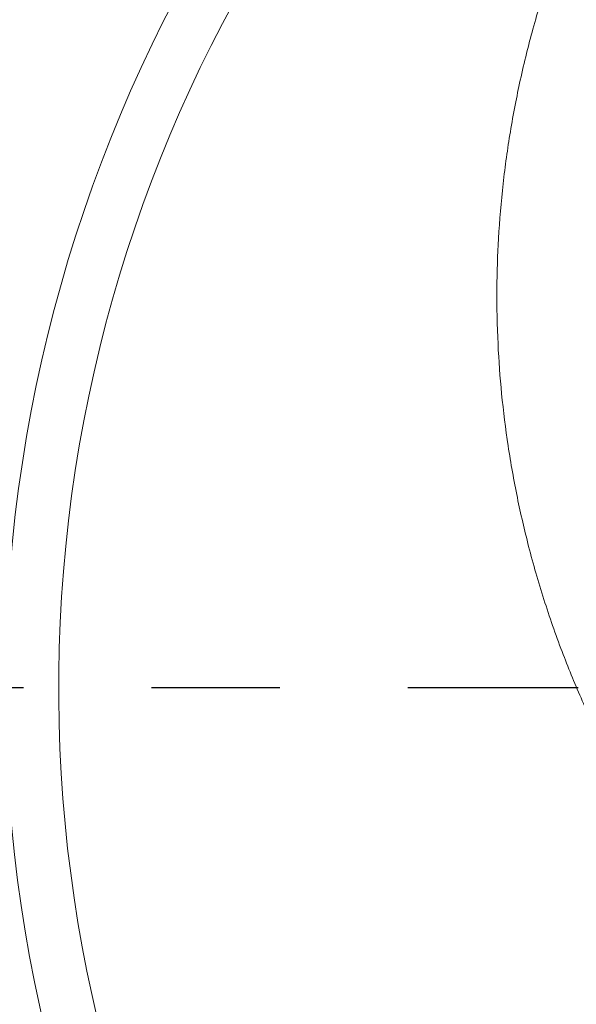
# Model space of a CAD drawing. Header units: metres. Extents: x 6538042 to 13082743, y 6022817 to 12049805.
# Tile 71 of 92: x 6539628.634 to 6539629.069, y 6024209.835 to 6024210.603. Entities that reach past the tile are written whole.
import ezdxf

# ---------------------------------------------------------------- set-up
doc = ezdxf.new("R2010")
doc.units = ezdxf.units.M
doc.header["$MEASUREMENT"] = 0
doc.linetypes.add('DOT_CENTER', pattern=[14, 12, -1, 0, -1])
doc.layers.get('0').update_dxf_attribs({"linetype": 'CONTINUOUS', "lineweight": 18})
doc.layers.add('1', color=7, linetype='CONTINUOUS')
doc.layers.add('d-komora zawory', color=7, linetype='CONTINUOUS', lineweight=13)

# ---------------------------------------------------------------- blocks, each defined once
blk = doc.blocks.new('E-Cover_Small__115', base_point=(32.64999948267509, 408.5435322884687))
at = {"color": 2, "linetype": 'Continuous'}
blk.add_circle((152.6499994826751, 528.5435322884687), 119.9328215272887, dxfattribs=at)
for radius, start, end in [(104.4748773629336, 111.491189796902, 239.1640205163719), (100.6986769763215, 111.491189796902, 239.1640205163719), (117.4336782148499, 150.4647882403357, 209.5352117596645)]:
    blk.add_arc((152.6499994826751, 528.5435322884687), radius, start, end, dxfattribs=at)
blk.add_spline([(112.874420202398, 613.9313331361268), (109.7084094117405, 611.5814709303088), (106.941559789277, 609.2866395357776), (104.0543565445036, 606.6174610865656), (101.5590614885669, 604.0493436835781), (99.07745298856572, 601.2121434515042), (96.78105352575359, 598.2856385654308), (95.71648276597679, 596.8130977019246), (94.63344994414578, 595.2280272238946), (93.65288875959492, 593.7080315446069), (92.65365001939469, 592.0651253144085), (91.7060531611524, 590.4072027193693), (90.84621442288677, 588.8060123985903), (90.00844932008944, 587.1432824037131), (89.21524485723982, 585.4598775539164), (87.70245332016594, 581.8778361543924), (86.49671468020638, 578.5432458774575), (85.94813863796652, 576.8253432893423), (85.41527820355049, 574.9917615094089), (84.95945169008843, 573.254544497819), (84.5223632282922, 571.3907897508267), (84.15745226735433, 569.6276071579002), (83.81993046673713, 567.7498849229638), (83.54370030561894, 565.9394115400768), (83.30953728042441, 564.0787220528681), (82.98329668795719, 560.2328203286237), (82.868965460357, 556.6841352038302), (82.94852988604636, 552.793489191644), (83.20473194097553, 549.2846901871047), (83.66475582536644, 545.5970714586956), (84.31410849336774, 541.958617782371), (85.11127647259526, 538.5202271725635), (86.18737934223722, 534.7839078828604), (87.47061338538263, 531.1055720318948), (88.8074518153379, 527.838475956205), (90.31211425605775, 524.6312549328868), (92.14961197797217, 521.1991395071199), (94.17327016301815, 517.8758855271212), (96.18142692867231, 514.9407557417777), (98.33942369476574, 512.1067166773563), (100.8622879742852, 509.1358835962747)], degree=3, dxfattribs=at)
at = {"layer": '1', "color": 2, "linetype": 'DOT_CENTER'}
blk.add_line((284.227367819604, 528.5435322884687), (-159.2250534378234, 528.5435322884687), dxfattribs=at)
blk = doc.blocks.new('Electronics_Unit_Small__116', base_point=(-12.35000051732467, 372.0435322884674))
blk.add_blockref('E-Cover_Small__115', (32.64999948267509, 408.5435322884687))
blk = doc.blocks.new('1 zawór')
at = {"xscale": 0.01658879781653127, "yscale": 0.01658879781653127, "zscale": 0.01658879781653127}
blk.add_blockref('Electronics_Unit_Small__116', (5474689.593337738, 5917665.233329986), dxfattribs=at)

msp = doc.modelspace()

# ---------------------------------------------------------------- block references
at = {"layer": 'd-komora zawory', "xscale": 0.666666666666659, "yscale": 0.666666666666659, "zscale": 0.666666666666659}
msp.add_blockref('1 zawór', (2889834.891557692, 2079098.195834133), dxfattribs=at)

doc.saveas('drawing.dxf')
